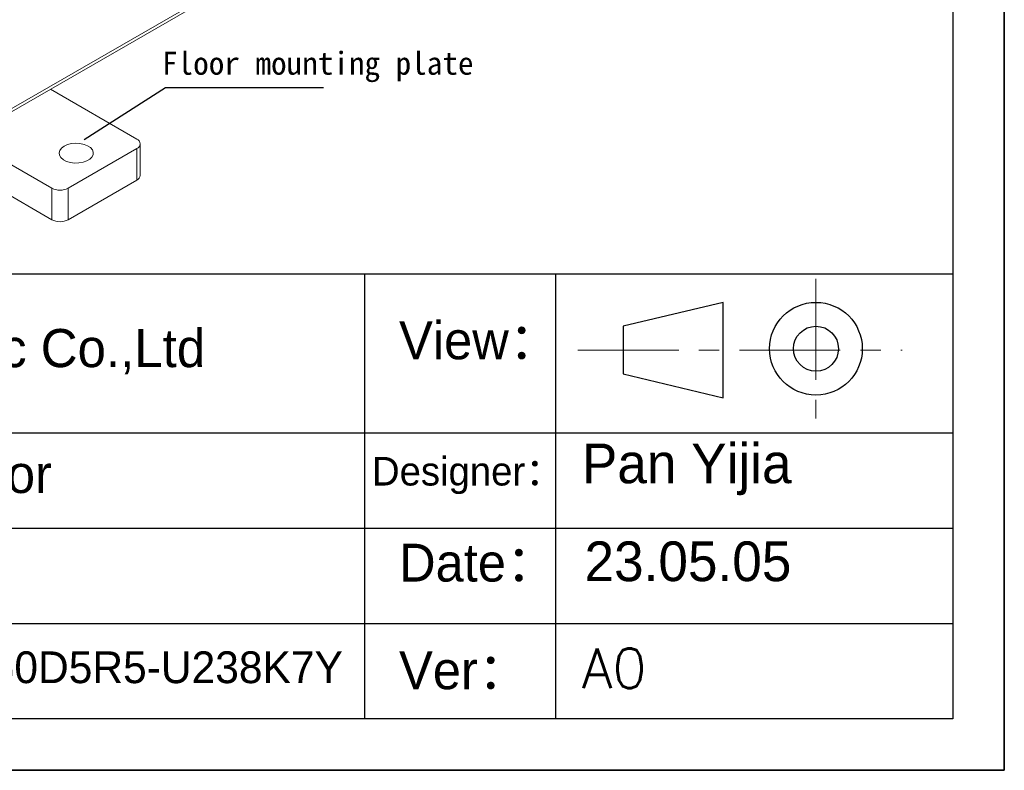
# Model space of a CAD drawing. Header units: inches. Extents: x -1054 to 8431, y -6070 to -4411.
# Tile 10 of 15: x 1607 to 1916, y -6070 to -5834. Entities that reach past the tile are written whole.
import ezdxf

# ---------------------------------------------------------------- set-up
doc = ezdxf.new("R2010")
doc.units = ezdxf.units.IN
doc.header["$MEASUREMENT"] = 0
doc.linetypes.add('CENTER', pattern=[50.8, 31.75, -6.35, 6.35, -6.35])
for name, color, linetype in [('1', 1, 'Continuous'), ('尺寸标注', 7, 'Continuous'), ('尺寸线', 7, 'Continuous')]:
    doc.layers.add(name, color=color, linetype=linetype)
for name, color, linetype, lineweight in [('中心线', 7, 'CENTER', 13), ('图框', 7, 'Continuous', 30), ('实体线', 7, 'Continuous', 30)]:
    doc.layers.add(name, color=color, linetype=linetype, lineweight=lineweight)
doc.styles.add('SLDTEXTSTYLE0', font='txt')
doc.styles.add('SLDTEXTSTYLE1', font='txt', dxfattribs={"bigfont": 'bigfont'})

msp = doc.modelspace()

# ---------------------------------------------------------------- linework, layer by layer
for p, q in [((1916.4611, -5107.6705), (1916.4611, -6069.9505)), ((1916.4611, -6069.9505), (1916.4611, -5268.0505)), ((1916.4611, -6069.9505), (555.6611, -6069.9505)), ((555.6611, -6069.9505), (1916.4611, -6069.9505)), ((555.6611, -6069.9505), (1916.4611, -6069.9505))]:
    msp.add_line(p, q)
at = {"color": 7, "linetype": 'Continuous', "lineweight": 15}
for p, q in [((1594.8979, -5868.0615), (1720.3875, -5795.6358)), ((1717.8229, -5796.1438), (1601.3479, -5863.3668)), ((1616.4759, -5855.6079), (1643.6682, -5871.3018)), ((1616.9396, -5896.6503), (1572.7686, -5871.1572)), ((1616.9396, -5886.7281), (1589.2255, -5870.7331)), ((1643.6682, -5874.2402), (1622.0308, -5886.7281)), ((1643.6682, -5874.2402), (1643.6682, -5884.1624)), ((1644.7226, -5882.6932), (1644.7226, -5872.771)), ((1616.9396, -5886.7281), (1616.9396, -5896.6503)), ((1643.6682, -5884.1624), (1622.0308, -5896.6503)), ((1622.0308, -5896.6503), (1622.0308, -5886.7281))]:
    msp.add_line(p, q, dxfattribs=at)
at = {"color": 7, "linetype": 'Continuous', "lineweight": 15, "flags": 128}
msp.add_lwpolyline([(1620.758, -5873.5056), (1619.9283, -5874.1229), (1619.3908, -5874.8398), (1619.179, -5875.6114), (1619.3064, -5876.3892), (1619.7649, -5877.1242), (1620.5258, -5877.7704), (1621.5411, -5878.287), (1622.7472, -5878.6417), (1624.0682, -5878.8121), (1625.4211, -5878.7876), (1626.7209, -5878.5696), (1627.886, -5878.1719), (1628.8432, -5877.6195), (1629.5322, -5876.9471), (1629.9099, -5876.1969), (1629.9524, -5875.416), (1629.6571, -5874.6536), (1629.0426, -5873.9576), (1628.1474, -5873.3716), (1627.0279, -5872.9324), (1625.7543, -5872.6678), (1624.4067, -5872.5943), (1623.0698, -5872.7165), (1621.8275, -5873.0268), (1620.758, -5873.5056)], dxfattribs=at)
at = {"color": 7, "linetype": 'Continuous', "lineweight": 15}
for centre, radius, start, end in [((1643.111, -5872.771), 1.5713, 290.771798, 69.228387), ((1642.9215, -5882.5135), 1.8101, 294.365479, 354.301729), ((1619.4852, -5881.8138), 5.5345, 242.616196, 297.383742), ((1619.4852, -5891.736), 5.5345, 242.616196, 297.383742)]:
    msp.add_arc(centre, radius, start, end, dxfattribs=at)
at = {"layer": '1'}
for p, q in [((1900.2611, -5123.8705), (1900.2611, -6053.7505)), ((1900.2611, -6053.7505), (636.6611, -6053.7505))]:
    msp.add_line(p, q, dxfattribs=at)
at = {"layer": '中心线'}
for p, q in [((1857.2149, -5915.2681), (1857.2149, -5959.2422)), ((1782.3369, -5937.6742), (1884.3073, -5937.6742))]:
    msp.add_line(p, q, dxfattribs=at)
at = {"layer": '图框'}
for p, q in [((1900.2611, -5913.7505), (1440.2611, -5913.7505)), ((1828.0531, -5922.6742), (1796.5769, -5930.1742)), ((1828.0531, -5952.6742), (1828.0531, -5922.6742)), ((1796.5769, -5930.1742), (1796.5769, -5945.1742)), ((1796.5769, -5945.1742), (1828.0531, -5952.6742))]:
    msp.add_line(p, q, dxfattribs=at)
for radius in [14.5809, 7.0809]:
    msp.add_circle((1857.2149, -5937.2551), radius, dxfattribs=at)
at = {"layer": '尺寸标注'}
for p, q in [((1715.2611, -5913.7505), (1715.2611, -6053.7505)), ((1775.2611, -5913.7505), (1775.2611, -6053.7505)), ((1440.2611, -5963.7505), (1900.2611, -5963.7505)), ((1440.2611, -5993.7505), (1900.2611, -5993.7505)), ((1440.2611, -6023.7505), (1900.2611, -6023.7505))]:
    msp.add_line(p, q, dxfattribs=at)
at = {"layer": '尺寸线', "color": 3}
for p, q in [((1652.6689, -5855.1698), (1627.056, -5871.5199)), ((1702.3784, -5855.1698), (1652.6689, -5855.1698))]:
    msp.add_line(p, q, dxfattribs=at)

# ---------------------------------------------------------------- texts
at = {"insert": (1651.567, -5843.8145), "char_height": 7.2, "width": 943.29946, "attachment_point": 1}
msp.add_mtext('{\\fKaiTi_GB2312|b0|i0|c134|p49;Floor mounting plate}', dxfattribs=at)
at = {"layer": '实体线', "char_height": 12.5, "attachment_point": 1}
for s, insert, style in [('Pan Yijia', (1783.5963, -5967.0981), 'SLDTEXTSTYLE0'), ('23.05.05', (1784.4299, -5997.9137), 'SLDTEXTSTYLE0'), ('A0', (1783.5963, -6031.5711), 'SLDTEXTSTYLE1')]:
    msp.add_mtext(s, dxfattribs=dict(at, insert=insert, style=style))
at = {"layer": '尺寸标注', "attachment_point": 1, "style": 'SLDTEXTSTYLE0'}
for s, insert, char_height in [('Suzhou Veichi Electric Co.,Ltd', (1449.2982, -5931.0559), 12), ('View：', (1726.1083, -5928.6729), 11.9063), ('Material: Spindle motor', (1453.227, -5970.764), 11.90625), ('Designer：', (1717.5959, -5971.3137), 9), ('Date：', (1726.1083, -5998.6376), 11.90625), ('Specification：CM2L-1560D5R5-U238K7Y', (1453.227, -6032.5147), 10), ('Ver：', (1726.1083, -6032.5147), 11.90625)]:
    msp.add_mtext(s, dxfattribs=dict(at, insert=insert, char_height=char_height))

doc.saveas('drawing.dxf')
